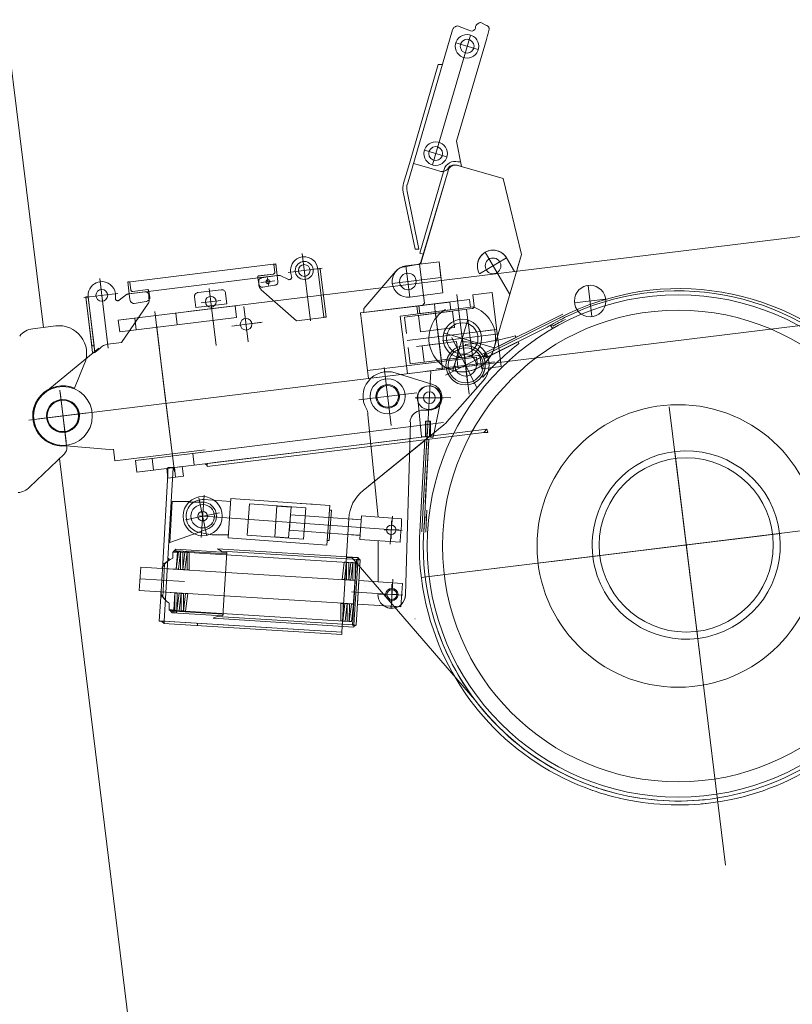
# Model space of a CAD drawing. Extents: x 34350 to 201729, y 12094 to 164960.
# Tile 44 of 70: x 137339 to 139309, y 29121 to 31630. Entities that reach past the tile are written whole.
import ezdxf

# ---------------------------------------------------------------- set-up
doc = ezdxf.new("R2010")
doc.units = 0
doc.header["$LTSCALE"] = 150
doc.header["$MEASUREMENT"] = 0
doc.linetypes.add('CENTER', pattern=[50.5, 30, -9, 2.5, -9])
doc.layers.add('1', color=7, linetype='Continuous')
doc.layers.add('11', color=251, linetype='Continuous')

# ---------------------------------------------------------------- blocks, each defined once
blk = doc.blocks.new('*G56')
at = {"layer": '11', "color": 251, "linetype": 'Continuous', "lineweight": 9}
for p, q in [((137147.3, 32895.4), (137399, 30845.7)), ((137371.9, 30842.4), (137430.7, 30849.6)), ((137503.9, 30753.4), (137478.2, 30691.3)), ((137458.2, 30543.7), (137458.6, 30540.7)), ((137452.6, 30523.9), (137363.7, 30438.4)), ((137440, 30511.7), (138664.3, 20540.3))]:
    blk.add_line(p, q, dxfattribs=at)
at = {"layer": '11', "color": 251, "linetype": 'CENTER', "lineweight": 9}
for p, q in [((137440.7, 30686.2), (137456.9, 30554.6)), ((137511.7, 30627.8), (137386.2, 30612.4))]:
    blk.add_line(p, q, dxfattribs=at)
at = {"layer": '11', "color": 251, "linetype": 'Continuous', "lineweight": 9}
for radius in [75, 40]:
    blk.add_circle((137448.8, 30620.1), radius, dxfattribs=at)
for centre, radius, start, end in [((137378, 30792.8), 50, 97, 142.0087), ((137439.2, 30780.1), 70, -22.4659, 97.0015), ((137448.8, 30620.1), 77, 67.5318, -83.0007), ((137438.7, 30538.3), 20, -46.1182, 7.0009), ((137329, 30474.4), 50, -83, -46.1332)]:
    blk.add_arc(centre, radius, start, end, dxfattribs=at)
blk = doc.blocks.new('*G103')
at = {"layer": '1', "color": 7, "linetype": 'Continuous', "lineweight": 9}
blk.add_line((138499.2, 29896.8), (138185.2, 30259.8), dxfattribs=at)
blk = doc.blocks.new('*G102')
at = {"layer": '1', "color": 7, "linetype": 'Continuous', "lineweight": 9}
for p, q in [((137361.8, 30609.4), (145613.4, 31622.6)), ((138514.6, 31622.5), (138528.9, 31615.5)), ((138327.1, 31210.7), (138442.3, 31604.3)), ((138487.7, 31590.8), (138390.8, 31259.9)), ((138454.8, 31613.9), (138488.3, 31601.3)), ((138500.7, 31608.1), (138500.7, 31612.9)), ((138500.7, 31608.1), (138500.7, 31612.9)), ((138450.6, 31570.7), (138507.4, 31554)), ((138528.7, 31579.1), (138452.8, 31320)), ((138332.9, 31263.6), (138406, 31516)), ((138406, 31516), (138415.7, 31516)), ((138452.8, 31320), (138465.5, 31255.8)), ((138370.7, 31297.1), (138427.9, 31280.3)), ((138332.9, 31263.6), (138317.5, 31213.5)), ((138388, 31250.3), (138342.6, 31263.6)), ((138456.2, 31267.5), (138463.8, 31267.5)), ((138358.5, 31035), (138421, 31248.3)), ((138361.2, 31012.2), (138430.8, 31245.1)), ((138430.8, 31245.1), (138362.7, 31012.2)), ((138409.8, 31243.9), (138388, 31250.3)), ((138465.5, 31255.8), (138453.8, 31259.2)), ((138571.5, 31224.8), (138455.7, 31258.7)), ((138618.4, 31031.9), (138571.5, 31224.8)), ((138316.5, 31190.3), (138346.8, 31045.4)), ((138356.5, 31045.4), (138326.3, 31192.3)), ((140174.6, 31181.6), (137768.3, 30886)), ((138346.8, 31045.4), (138356.5, 31045.4)), ((138058.8, 31033.7), (138079.8, 30862.9)), ((138407.9, 31012.9), (138323.5, 31002.5)), ((138407.9, 31012.9), (138323.5, 31002.5)), ((138367.2, 31032.4), (138358.5, 31035)), ((138417.6, 30933.5), (138407.9, 31012.9)), ((138412.7, 30973.2), (138407.9, 31012.9)), ((138580.1, 31022.7), (138511, 30982.4)), ((138588.5, 30929.2), (138525.4, 31037.1)), ((138618.4, 31031.9), (138548.7, 30793.8)), ((138600.2, 30988.4), (138580.1, 31022.8)), ((138608.3, 30997.2), (138618.4, 31031.9)), ((137991.5, 31007.6), (137614.3, 30961.3)), ((137989, 30986.1), (137986.5, 31007)), ((137989.6, 30986.6), (137986.8, 31005)), ((137988.5, 31007), (137991.5, 31007)), ((137995.1, 30977.8), (137991.5, 31007.6)), ((137991.5, 31007), (137995.1, 30977.8)), ((138022.8, 30985.8), (138109.7, 30996.4)), ((138114.1, 30871.8), (138098.8, 30995.1)), ((138098.8, 30995.1), (138104.7, 30995.1)), ((138098.8, 30995.1), (138104.7, 30995.1)), ((138098.8, 30995.1), (138104.7, 30995.1)), ((138104.7, 30995.1), (138120, 30871.8)), ((138298.1, 30989), (138216, 30893.6)), ((138323.5, 31000.6), (138358.2, 31006.8)), ((138323.5, 31002.5), (138333.2, 30923.1)), ((138358.2, 31006.8), (138323.6, 31002.5)), ((138356, 31007.1), (138355.3, 31007.1)), ((138355.3, 31006.4), (138356, 31006.4)), ((138368, 30927.4), (138358.2, 31007.1)), ((138370.4, 30907.5), (138358.2, 31006.8)), ((138358.2, 31006.8), (138363.1, 30967.1)), ((137542.7, 30970.4), (137563.7, 30799.5)), ((137542.8, 30969.6), (137564.5, 30792.5)), ((137618, 30931.5), (137995.1, 30977.8)), ((137945.5, 30971.7), (137995.1, 30977.8)), ((137995.1, 30977.8), (137945.5, 30971.7)), ((137948.6, 30956.8), (137945.5, 30971.7)), ((137946.9, 30976.7), (137985.1, 30981.6)), ((137985.1, 30981.6), (137946.9, 30976.9)), ((137953.6, 30960.1), (137988.9, 30964.5)), ((137955.4, 30971.7), (137995.1, 30977.8)), ((137970.6, 30972.3), (137973.1, 30952.4)), ((137995.1, 30977.8), (137997, 30962.9)), ((137995.1, 30977.8), (137997.3, 30977.8)), ((138002.7, 30978.4), (138024, 30967.8)), ((138032.1, 30973), (138029.3, 30986.6)), ((138412.7, 30973.2), (138288.7, 30958)), ((137617.3, 30961.9), (137614.4, 30961.9)), ((137614.4, 30961.9), (137618, 30931.5)), ((137622.4, 30941.5), (137619.5, 30959.9)), ((137665, 30942.6), (137626.8, 30937.6)), ((137670.7, 30922.7), (137667.6, 30937.6)), ((137794.1, 30934.4), (137852.4, 30941.8)), ((137821.8, 30944.8), (137839.6, 30799.5)), ((137948.6, 30954.5), (137948.6, 30961.8)), ((138044.5, 30862.5), (137954.3, 30941.9)), ((137988.3, 30953), (137958.5, 30948.1)), ((138788.1, 30952.8), (138797.9, 30873.4)), ((137589.2, 30932.5), (137502.3, 30921.9)), ((137513.1, 30923.7), (137507.2, 30923.7)), ((137507.2, 30923.7), (137524.6, 30781.4)), ((137513.2, 30923.2), (137507.3, 30923.2)), ((137507.3, 30923.2), (137522.5, 30798.4)), ((137513.2, 30923.2), (137507.3, 30923.2)), ((137507.3, 30923.2), (137522.5, 30798.4)), ((137513.2, 30923.2), (137507.3, 30923.2)), ((137507.3, 30923.2), (137522.5, 30798.4)), ((137530.5, 30781.4), (137513.1, 30923.7)), ((137528.4, 30798.4), (137513.2, 30923.2)), ((137528.4, 30798.4), (137513.2, 30923.2)), ((137528.4, 30798.4), (137513.2, 30923.2)), ((137528.4, 30799.1), (137513.3, 30922.6)), ((137582.7, 30931.7), (137582.7, 30918.1)), ((137592.4, 30914.8), (137610.8, 30929.2)), ((137615.8, 30930.9), (137657.7, 30936.4)), ((137618, 30931.5), (137619.8, 30916.6)), ((137667.6, 30927.7), (137667.6, 30920.4)), ((137787.4, 30896.4), (137784.1, 30923.3)), ((137801.6, 30908.3), (137851.7, 30914.5)), ((137863.5, 30931.8), (137866.8, 30906.2)), ((138207.3, 30882.5), (138485.3, 30916.6)), ((138333.2, 30923.1), (138417.6, 30933.5)), ((138453.5, 30929.3), (138480.8, 30706.5)), ((138485.3, 30916.6), (138487.7, 30896.8)), ((138543.5, 30934.8), (138493.8, 30928.7)), ((138493.8, 30928.7), (138497.4, 30900)), ((138543.5, 30934.8), (138566.6, 30746.3)), ((138566.6, 30746.3), (138543.5, 30934.8)), ((138753.3, 30908.2), (138832.7, 30917.9)), ((137887.7, 30900.7), (137590, 30864.1)), ((137666.3, 30906.5), (137597.9, 30807.7)), ((137630.9, 30906.7), (137660.7, 30911.6)), ((137866.8, 30906.2), (137787.4, 30896.4)), ((137891.4, 30870.9), (137887.7, 30900.7)), ((137891.4, 30870.9), (137887.7, 30900.7)), ((137888.5, 30900.8), (137887.8, 30900.8)), ((137889.1, 30900.8), (137887.9, 30900.9)), ((137888.8, 30900.8), (137887.9, 30900.8)), ((137889.6, 30900.9), (137888, 30900.9)), ((137889.3, 30900.9), (137888, 30900.9)), ((137890.2, 30901), (137888.1, 30901)), ((137889.9, 30900.9), (137888.1, 30900.9)), ((137921.2, 30808.6), (137910.1, 30898.9)), ((138216, 30883.7), (138366, 30902)), ((138216, 30893.6), (138216, 30883.7)), ((138309, 30874.8), (138495.7, 30897.8)), ((138492.2, 30894), (138319.4, 30872.1)), ((138351.3, 30900.2), (138353.7, 30880.3)), ((138355.2, 30876.5), (138442.5, 30887.2)), ((138435.6, 30910.5), (138356.2, 30900.8)), ((138356.2, 30900.8), (138358.7, 30880.9)), ((138358.7, 30880.9), (138438.1, 30890.7)), ((138366, 30902), (138370.4, 30907.5)), ((138395.9, 30905.6), (138398.4, 30885.8)), ((138438.1, 30890.7), (138435.6, 30910.5)), ((138447.6, 30845.5), (138442.5, 30887.2)), ((138442.5, 30887.2), (138447.6, 30845.5)), ((138492.9, 30773.1), (138478.2, 30891.6)), ((137590, 30864.1), (137632.2, 30869.3)), ((137590, 30864.1), (137593.6, 30834.4)), ((137593.6, 30834.4), (137590, 30864.1)), ((137593.6, 30834.4), (137891.4, 30870.9)), ((137632.2, 30869.3), (137635.8, 30839.5)), ((137682.9, 30886.6), (137708, 30682.2)), ((137736.4, 30882.1), (137740, 30852.3)), ((138114, 30871), (138044.5, 30862.5)), ((138120, 30871.8), (138114.1, 30871.8)), ((138120, 30871.8), (138114.1, 30871.8)), ((138120, 30871.8), (138114.1, 30871.8)), ((138209.8, 30862.6), (138207.3, 30882.5)), ((138207.3, 30881.4), (138208.3, 30874.6)), ((138225.4, 30735.6), (138209.8, 30862.6)), ((138324.6, 30747.8), (138309, 30874.8)), ((138319.4, 30872.1), (138324.6, 30830.4)), ((138355.2, 30876.5), (138360.3, 30834.8)), ((138360.3, 30834.8), (138355.2, 30876.5)), ((138398.4, 30885.8), (138406.2, 30822.3)), ((138398.8, 30881.8), (138413.5, 30762.7)), ((138481.2, 30865.7), (138443.3, 30736.1)), ((138725.8, 30875.2), (138497.5, 30761.5)), ((138525.8, 30781.2), (138723.6, 30879.7)), ((137635.8, 30839.5), (137593.6, 30834.4)), ((137687.1, 30852.9), (137694.7, 30790.4)), ((137879.3, 30849.3), (137956.8, 30858.8)), ((137891.2, 30853.9), (137891.1, 30853.9)), ((137926.4, 30855.1), (137953.5, 30858.4)), ((138555, 30840.5), (138326.8, 30812.5)), ((138447.6, 30845.5), (138360.3, 30834.8)), ((138544.5, 30839.2), (138513.2, 30835.4)), ((138683.4, 30846.2), (138531.1, 30770.4)), ((138696.6, 30844.9), (138691.5, 30851.1)), ((138691.5, 30851.1), (138696, 30851)), ((138700.9, 30844.9), (138696.6, 30844.9)), ((137691.6, 30815.8), (137724.7, 30546.1)), ((138416.4, 30738.9), (138406.2, 30822.3)), ((138553.6, 30828.3), (138416.5, 30811.5)), ((138419.2, 30831.7), (138548.7, 30793.8)), ((138504.1, 30692), (138440.5, 30819.7)), ((138466.5, 30823.2), (138484.6, 30675.4)), ((138604.3, 30819.9), (138517.4, 30776.8)), ((138602, 30824.4), (138604.3, 30819.9)), ((137401, 30678), (137540.3, 30792.6)), ((137522.5, 30798.4), (137528.4, 30798.4)), ((137522.5, 30798.4), (137528.4, 30798.4)), ((137522.5, 30798.4), (137528.4, 30798.4)), ((137530.5, 30782.2), (137528.4, 30799.1)), ((137542.6, 30792.1), (137530.5, 30782.2)), ((137597.9, 30807.7), (137563.2, 30803.4)), ((138328.9, 30794.7), (138334.1, 30753)), ((138403.9, 30803.8), (138350.8, 30797.4)), ((138452, 30809.8), (138364.7, 30799)), ((138369.8, 30757.4), (138364.7, 30799)), ((138364.7, 30799), (138369.8, 30757.4)), ((138452, 30809.8), (138457.1, 30768.1)), ((138457.1, 30768.1), (138452, 30809.8)), ((138475.7, 30799.4), (138475.7, 30802.6)), ((138609.5, 30809.3), (138522.7, 30766)), ((138611.7, 30804.8), (138609.5, 30809.3)), ((137524.6, 30781.4), (137530.5, 30781.4)), ((138324.6, 30747.8), (138503.3, 30769.7)), ((138334.1, 30753), (138506.8, 30774.2)), ((138369.8, 30757.4), (138457.1, 30768.1)), ((138453.7, 30763.6), (138374.3, 30753.9)), ((138424.1, 30723.7), (138529.8, 30776.3)), ((138456.1, 30743.8), (138453.7, 30763.6)), ((138503.3, 30769.7), (138505.7, 30749.9)), ((138512.7, 30769), (138517, 30740.2)), ((138525.8, 30781.2), (138522, 30772.6)), ((138522, 30770.5), (138525.8, 30781.2)), ((138522, 30772.6), (138531.2, 30772.6)), ((138531.1, 30770.4), (138522, 30770.5)), ((138525.3, 30781), (138525.8, 30781.2)), ((138531.2, 30772.6), (138525.3, 30781)), ((138225.4, 30735.6), (138324.6, 30747.8)), ((138505.7, 30749.9), (138227.8, 30715.7)), ((138268, 30743.8), (138286.1, 30596.1)), ((138324.6, 30747.8), (138327.1, 30727.9)), ((138376.7, 30734), (138456.1, 30743.8)), ((138401.7, 30740.2), (138549.5, 30758.3)), ((138517, 30740.2), (138566.6, 30746.3)), ((138227.8, 30715.7), (138225.4, 30735.6)), ((138227.8, 30714.7), (138226.8, 30723.7)), ((138259.4, 30730.7), (138260.2, 30730.7)), ((138268.4, 30732.5), (138269.2, 30732.5)), ((138389.9, 30700.8), (138295.8, 30730.1)), ((138387, 30734.6), (138376.1, 30535.5)), ((138516.1, 30720), (138518.6, 30720)), ((138428.1, 30604.8), (138520.5, 30709.5)), ((137457.9, 30544.2), (137441.5, 30681.4)), ((137733.1, 30477.7), (137708, 30682.2)), ((138203.1, 30660.9), (138350.9, 30679)), ((138419.6, 30666.6), (138346.9, 30666.7)), ((138353.3, 30666.8), (138437.6, 30666.6)), ((138362.9, 30567.1), (138353.4, 30663.7)), ((138392.8, 30566.4), (138412.6, 30660.5)), ((139072.7, 30010.4), (138994.9, 30643.7)), ((138226.6, 30623), (138252.4, 30362.3)), ((138365.9, 30634.8), (138380.3, 30634.7)), ((137780.2, 30524.8), (138419.4, 30603.3)), ((137816.8, 30498.9), (138529.5, 30586.5)), ((138214.4, 30430.3), (138420.1, 30597.2)), ((138334.8, 30604.9), (138322.6, 30164)), ((138373.5, 30606.8), (138373.4, 30567.1)), ((138380, 30606.7), (138373.5, 30606.8)), ((138374, 30606.5), (138373.9, 30567.1)), ((138384, 30606.5), (138374, 30606.5)), ((138380, 30606.7), (138386.5, 30606.7)), ((138383.9, 30568.7), (138384, 30606.5)), ((138386.5, 30606.7), (138386.4, 30566.4)), ((138529.5, 30586.5), (138522.5, 30577.6)), ((138529.5, 30586.5), (138522.5, 30577.6)), ((138532.4, 30577.6), (138529.5, 30586.5)), ((137729, 30511.5), (137721.3, 30573.9)), ((138522.5, 30577.6), (137816.8, 30491)), ((138337.2, 30563), (138247.9, 30552)), ((138373.4, 30567.1), (138362.9, 30567.1)), ((138363.7, 30324.5), (138377.5, 30577.3)), ((138386.4, 30566.4), (138392.8, 30566.4)), ((138522.5, 30577.6), (138532.4, 30577.6)), ((138529.4, 30585.7), (138532.6, 30579.2)), ((137578.1, 30534), (137446.9, 30545.1)), ((137633.8, 30506.8), (137931.6, 30543.4)), ((138214.4, 30430.3), (138370.4, 30556.9)), ((138371.5, 30560.3), (138358.7, 30324.7)), ((138368.7, 30324.2), (138381.5, 30560.3)), ((138381.5, 30560.3), (138372.8, 30399.8)), ((137581.6, 30505.4), (137578, 30535.2)), ((137811.8, 30533.7), (137581.6, 30505.4)), ((137676, 30512), (137633.8, 30506.8)), ((137935.3, 30513.6), (137637.5, 30477)), ((137679.7, 30482.2), (137676, 30512)), ((137783.9, 30495), (137780.2, 30524.8)), ((137935.3, 30513.6), (137783.9, 30495)), ((137835.3, 30501.3), (138044.8, 30527)), ((138011.2, 30522.9), (138050.9, 30527.8)), ((139066.6, 30060.1), (139008.9, 30529.7)), ((137637.5, 30477), (137633.8, 30506.8)), ((137633.8, 30506.8), (137637.5, 30477)), ((137729.7, 30488.3), (137706.6, 30097.1)), ((137729.7, 30488.3), (137706.6, 30097.1)), ((137713.4, 30486.4), (137753.1, 30491.2)), ((137716.5, 30461.5), (137713.4, 30486.4)), ((137716.6, 30471.5), (137716.7, 30488.7)), ((137716.7, 30488.7), (137732.4, 30488.7)), ((137736.3, 30464), (137733.3, 30488.8)), ((137753.1, 30491.2), (137756.2, 30466.4)), ((137815.8, 30494.7), (137811.6, 30498.4)), ((137811.6, 30498.4), (137815.8, 30498.4)), ((137815.8, 30498.4), (137815.8, 30494.7)), ((137816.8, 30491), (137816.8, 30498.9)), ((137637.5, 30477), (137679.7, 30482.2)), ((137703.2, 30243.9), (137716.6, 30471.5)), ((137756.2, 30466.4), (137716.5, 30461.5)), ((137795.7, 30411.5), (137814.8, 30317.4)), ((137809, 30418.1), (137801.2, 30310.1)), ((137869.9, 30309.3), (137877.2, 30410.1)), ((138129, 30391.9), (137877.2, 30410.1)), ((137721.4, 30297.7), (137727.6, 30402.1)), ((137727.6, 30402.1), (137770.5, 30402)), ((137770.5, 30400.7), (137806.3, 30400.7)), ((137876.6, 30402.1), (137808.3, 30407)), ((137924.3, 30396.1), (137918.5, 30316.3)), ((138068.4, 30385.7), (137924.3, 30396.1)), ((137994.7, 30391), (137988.9, 30312.3)), ((138030.9, 30387.5), (137994.7, 30390.1)), ((138024.3, 30309.8), (138030.9, 30387.5)), ((138084.8, 30395.2), (138054.2, 30397.3)), ((138062.6, 30305.9), (138068.4, 30385.7)), ((138129, 30391.9), (138121.7, 30291.1)), ((137848.5, 30373.4), (137761.8, 30355.8)), ((138314.1, 30327.8), (137795.9, 30365.3)), ((138029, 30368.5), (138026.2, 30328.7)), ((138209.9, 30355.4), (138029, 30368.5)), ((138128.2, 30380), (138122.5, 30302.6)), ((138127.5, 30302.6), (138133.7, 30380)), ((138133.7, 30380), (138128.2, 30380)), ((138210.4, 30365.5), (138205.6, 30305.7)), ((138312, 30358), (138210.4, 30365.5)), ((138283.3, 30293.3), (138289, 30364.7)), ((139672.8, 30369.2), (138362.6, 30208.4)), ((138376.7, 30379.9), (138374.2, 30323.9)), ((139652.9, 30366.8), (138382.5, 30210.8)), ((138159.8, 30069.2), (138177.6, 30358.8)), ((138159.8, 30069.2), (138177.6, 30358.8)), ((138209.9, 30355.4), (138177.5, 30357.8)), ((138286.3, 30352.8), (138286.2, 30306.6)), ((138310, 30315.1), (138312, 30341)), ((138312, 30341), (138312, 30358)), ((137781.5, 30319.2), (137721.4, 30297.7)), ((137820.5, 30333.2), (137781.5, 30319.2)), ((137828.3, 30317.4), (137802.1, 30322.2)), ((137870.5, 30317.3), (137828.3, 30317.4)), ((137918.5, 30316.3), (138062.6, 30305.9)), ((137988.9, 30312.3), (138024.3, 30309.8)), ((138026.2, 30328.7), (138206.7, 30315.6)), ((138175.1, 30317.9), (138206.4, 30316)), ((138267.7, 30330.2), (138306.3, 30330.1)), ((138308.7, 30298.2), (138310, 30315.1)), ((138696.1, 30249.3), (139380.3, 30333.3)), ((138804.3, 30262.6), (139231.1, 30315)), ((139278.6, 30320.8), (138804.6, 30262.6)), ((139194.6, 30310.5), (139149.2, 30305)), ((139200.6, 30311.3), (139162, 30306.5)), ((138121.7, 30291.1), (137869.9, 30309.3)), ((138122.5, 30302.6), (138127.5, 30302.6)), ((138205.6, 30305.7), (138308.7, 30298.2)), ((138252.6, 30197.3), (138252.8, 30302.3)), ((139038.2, 30291.3), (138674.2, 30246.6)), ((137740.7, 30273.3), (137728.7, 30273.3)), ((137728.7, 30273.3), (137728.7, 30257.7)), ((137729.7, 30274), (137737.1, 30280.5)), ((137737.1, 30273.5), (137729.7, 30273.5)), ((137736.9, 30276.5), (137736.8, 30276.5)), ((137736.8, 30276.5), (137740.7, 30273.5)), ((137737.1, 30280.5), (137736.9, 30276.5)), ((137866.6, 30272.4), (137737.1, 30280.5)), ((137737.1, 30280.5), (137737.1, 30273.5)), ((137738, 30229.5), (137743.2, 30274.1)), ((137738, 30229.3), (137740.7, 30273.3)), ((137741.8, 30276.3), (137866.6, 30268.4)), ((137743.2, 30274.1), (137749, 30274.1)), ((137743.4, 30274.1), (138188.4, 30246)), ((137749, 30274.1), (137743.7, 30229.5)), ((137749, 30273.4), (137748.7, 30229.2)), ((137754.5, 30273.4), (137749, 30273.4)), ((137754.4, 30229.2), (137754.5, 30273.4)), ((137754.4, 30228.5), (137759.6, 30273.1)), ((137759.6, 30273.1), (137765.4, 30273.1)), ((137765.4, 30273.1), (137760.1, 30228.5)), ((137765.3, 30272.4), (137765.4, 30228.2)), ((137771.1, 30272.4), (137765.3, 30272.4)), ((137771.1, 30228.2), (137771.1, 30272.4)), ((137843.2, 30281.8), (137852.8, 30275.6)), ((138201.1, 30259.4), (137843.2, 30281.8)), ((137852.8, 30275.6), (138201.1, 30253.9)), ((137861.9, 30191.8), (137866.9, 30272.4)), ((137866.6, 30268.4), (137866.6, 30272.4)), ((138201.5, 30259.5), (138171.5, 30259.6)), ((138800, 30262.1), (138674.2, 30246.6)), ((137647.1, 30235.1), (137643.4, 30175.2)), ((138193.5, 30200.9), (137647.1, 30235.1)), ((137703.2, 30243.9), (137698.2, 30159)), ((137702.2, 30234.6), (137702.2, 30231.6)), ((137703.2, 30243.9), (137708.1, 30243.9)), ((137708.1, 30243.6), (137703.3, 30158.6)), ((137708.1, 30243.6), (137703.3, 30158.7)), ((137708.1, 30243.9), (137718.8, 30253)), ((137718.8, 30253), (137718.8, 30257.8)), ((138161.1, 30203.2), (138166.3, 30247.8)), ((138166.3, 30247.8), (138172.1, 30247.8)), ((138172.1, 30247.8), (138166.8, 30203.1)), ((138172.1, 30247), (138171.8, 30202.8)), ((138177.6, 30247), (138172.1, 30247)), ((138177.5, 30202.8), (138177.6, 30247)), ((138177.5, 30202.1), (138182.7, 30246.7)), ((138182.7, 30246.7), (138188.4, 30246.7)), ((138188.4, 30246.7), (138183.2, 30202.1)), ((138187.6, 30087.3), (138197.2, 30254.1)), ((138188.4, 30246), (138188.2, 30201.8)), ((138193.9, 30246), (138188.4, 30246)), ((138190.7, 30087.7), (138201.5, 30259.5)), ((138193.9, 30201.8), (138193.9, 30246)), ((138207.1, 30253.5), (138196.8, 30087.3)), ((138197.2, 30254.1), (138207.1, 30254.1)), ((138201.1, 30253.9), (138201.1, 30259.4)), ((138201.1, 30253.6), (138201.4, 30258.6)), ((138201.1, 30253.6), (138201.4, 30258.5)), ((138205.8, 30253.6), (138201.1, 30253.6)), ((138205.8, 30253.6), (138201.1, 30253.6)), ((138201.4, 30258.6), (138205.8, 30253.6)), ((138201.4, 30258.5), (138205.8, 30253.6)), ((137702.2, 30231.6), (137738, 30229.3)), ((137743.7, 30229.5), (137738, 30229.5)), ((137748.7, 30229.2), (137754.4, 30229.2)), ((137760.1, 30228.5), (137754.4, 30228.5)), ((137765.4, 30228.2), (137771.1, 30228.2)), ((137759.2, 30198), (137645, 30205.1)), ((137856.8, 30110.7), (137861.9, 30191.8)), ((138166.8, 30203.1), (138161.1, 30203.2)), ((138171.8, 30202.8), (138177.5, 30202.8)), ((138183.2, 30202.1), (138177.5, 30202.1)), ((138188.2, 30201.8), (138193.9, 30201.8)), ((138190.1, 30146.1), (138193.5, 30196)), ((138190.4, 30146.1), (138193.5, 30196)), ((138193.5, 30196), (138193.5, 30200.9)), ((138199.9, 30140.5), (138203.6, 30200.4)), ((138200, 30143.4), (138203.4, 30197.9)), ((138314.4, 30193.5), (138203.6, 30200.4)), ((138203.6, 30200.4), (138301.9, 30194.2)), ((138221, 30184.7), (138220.9, 30184.7)), ((138289.9, 30203.9), (138285.4, 30130.2)), ((138287.2, 30144.4), (138287.3, 30191.4)), ((138310.7, 30133.6), (138314.4, 30193.5)), ((137643.4, 30175.2), (138190.1, 30141.1)), ((137698.1, 30171.7), (137734.3, 30169.5)), ((137698.1, 30168.7), (137698.1, 30171.7)), ((137734.3, 30169.5), (137731.5, 30125.6)), ((137734.2, 30168.7), (137734.1, 30124.4)), ((137739.9, 30168.6), (137734.2, 30168.7)), ((137739.6, 30124.4), (137739.9, 30168.6)), ((137739.6, 30123.7), (137744.9, 30168.3)), ((137744.9, 30168.3), (137750.6, 30168.3)), ((137750.6, 30168.3), (137745.4, 30123.7)), ((137750.6, 30167.6), (137750.5, 30123.4)), ((137756.3, 30167.6), (137750.6, 30167.6)), ((137756, 30123.4), (137756.3, 30167.6)), ((137756, 30122.7), (137761.6, 30167.3)), ((137761.6, 30167.3), (137767.3, 30167.3)), ((137767.3, 30167.3), (137761.8, 30122.7)), ((138315.7, 30163.3), (138185, 30171.5)), ((138253.2, 30165.6), (138301.8, 30165.5)), ((137694.6, 30096.9), (137698.2, 30159)), ((137698.2, 30159), (137703.2, 30159)), ((137703.2, 30159), (137712.6, 30148.1)), ((137719.5, 30125.6), (137719.6, 30142.7)), ((138157.3, 30142.3), (138157.2, 30098.1)), ((138163, 30142.3), (138157.3, 30142.3)), ((138162.7, 30098.1), (138163, 30142.3)), ((138162.7, 30097.3), (138168, 30142)), ((138168, 30142), (138173.7, 30142)), ((138173.7, 30142), (138168.5, 30097.3)), ((138173.7, 30141.3), (138173.6, 30097.1)), ((138179.4, 30141.2), (138173.7, 30141.3)), ((138179.1, 30097), (138179.4, 30141.2)), ((138179.1, 30096.3), (138184.4, 30140.9)), ((138184.4, 30140.9), (138190.1, 30140.9)), ((138190.1, 30140.9), (138184.9, 30096.3)), ((138190.1, 30141.1), (138190.1, 30146.1)), ((138298.2, 30134.3), (138199.9, 30140.5)), ((138200.1, 30140.5), (138310.7, 30133.6)), ((137731.5, 30125.6), (137719.5, 30125.6)), ((137720.5, 30126.2), (137727.1, 30118.8)), ((137727.1, 30125.8), (137720.5, 30125.8)), ((137727.1, 30118.8), (137727.1, 30125.8)), ((137727.1, 30118.8), (137727.3, 30122.8)), ((137857, 30110.8), (137727.1, 30118.8)), ((137727.3, 30122.8), (137731.4, 30122.8)), ((137731.4, 30122.8), (137731.4, 30118.6)), ((137731.4, 30118.6), (137738.5, 30118.6)), ((137732.2, 30122.6), (137857.1, 30114.7)), ((138179.1, 30096.7), (137732.3, 30124.5)), ((137734.1, 30124.4), (137739.6, 30124.4)), ((137738.5, 30118.6), (137738.5, 30122.1)), ((137745.4, 30123.7), (137739.6, 30123.7)), ((137750.5, 30123.4), (137756, 30123.4)), ((137761.8, 30122.7), (137756, 30122.7)), ((137832.1, 30104.4), (137842.4, 30109.4)), ((137842.4, 30109.4), (138190.8, 30087.6)), ((137857.1, 30114.7), (137857, 30110.8)), ((137709.6, 30096.9), (137694.6, 30096.9)), ((137700.4, 30097.5), (137706.6, 30097.1)), ((137706.6, 30091), (137700.4, 30097.5)), ((137706.3, 30097.1), (138159.8, 30069.2)), ((137706.3, 30091), (137706.3, 30097.1)), ((138159.8, 30063.3), (137706.3, 30091)), ((137706.6, 30097.1), (137706.6, 30091)), ((137706.6, 30097.1), (138159.8, 30069.2)), ((137706.6, 30097.1), (138159.8, 30069.2)), ((137716.5, 30091.9), (137716.5, 30091.9)), ((137792.4, 30085.7), (137792.4, 30091.8)), ((138190.8, 30082.1), (137832.1, 30104.4)), ((138157.2, 30098.1), (138162.7, 30098.1)), ((138168.5, 30097.3), (138162.7, 30097.3)), ((138173.6, 30097.1), (138179.1, 30097)), ((138184.9, 30096.3), (138179.1, 30096.3)), ((138196.8, 30087.3), (138187.6, 30087.3)), ((138190.8, 30087.6), (138190.8, 30082.1)), ((138195.4, 30087.4), (138190.8, 30087.4)), ((138190.8, 30083.2), (138195.4, 30087.4)), ((138347.2, 30102.8), (138346.2, 30102.8)), ((137837.6, 30074.9), (137837.6, 30074.9)), ((138159.8, 30069.2), (138159.8, 30063.3)), ((138360.8, 30057.8), (138359.8, 30057.8)), ((139069.3, 30037.7), (139138.3, 29475.6))]:
    blk.add_line(p, q, dxfattribs=at)
for points in [[(138500.7, 31612.9), (138501.4, 31614.3), (138502.4, 31615.7), (138503.6, 31617.1), (138505, 31618.5), (138506.5, 31619.7), (138508.2, 31620.7), (138509.9, 31621.5), (138511.6, 31622.1), (138513.2, 31622.4), (138514.6, 31622.5)], [(138500.7, 31612.9), (138501.4, 31614.3), (138502.4, 31615.7), (138503.6, 31617.1), (138505, 31618.5), (138506.5, 31619.7), (138508.2, 31620.7), (138509.9, 31621.5), (138511.6, 31622.1), (138513.2, 31622.4), (138514.6, 31622.5)], [(138528.9, 31615.5), (138530.1, 31615), (138531.3, 31614.4), (138532.3, 31613.6), (138533.2, 31612.7), (138534, 31611.8), (138534.7, 31610.7), (138535.2, 31609.5), (138535.5, 31608.3), (138535.8, 31607.1), (138535.8, 31605.9)], [(138442.3, 31604.3), (138442.8, 31605.7), (138443.6, 31607.1), (138444.6, 31608.6), (138445.8, 31609.9), (138447.1, 31611.1), (138448.7, 31612.1), (138450.2, 31612.9), (138451.8, 31613.5), (138453.4, 31613.8), (138454.8, 31613.9)], [(138442.3, 31604.3), (138442.8, 31605.7), (138443.6, 31607.1), (138444.6, 31608.6), (138445.8, 31609.9), (138447.1, 31611.1), (138448.7, 31612.1), (138450.2, 31612.9), (138451.8, 31613.5), (138453.4, 31613.8), (138454.8, 31613.9)], [(138535.8, 31605.9), (138534.9, 31602.5), (138534, 31599), (138533.2, 31595.7), (138532.3, 31592.4), (138531.5, 31589.3), (138530.8, 31586.6), (138530.1, 31584.1), (138529.5, 31582), (138529.1, 31580.3), (138528.7, 31579.1)], [(138434.5, 31257.5), (138433.5, 31254.8), (138432.1, 31252.1), (138430.1, 31249.6), (138427.8, 31247.4), (138425, 31245.6), (138422, 31244.3), (138418.9, 31243.4), (138415.7, 31243.1), (138412.7, 31243.3), (138409.8, 31243.9)], [(138029.3, 30986.9), (138029.1, 30992.1), (138029.8, 30997.4), (138031.3, 31002.9), (138033.7, 31008.1), (138037, 31012.9), (138041, 31017.1), (138045.6, 31020.6), (138050.6, 31023.1), (138055.7, 31024.8), (138060.7, 31025.7)], [(137986.8, 31005), (137986.8, 31005.3), (137986.8, 31005.6), (137986.9, 31005.9), (137987, 31006.1), (137987.2, 31006.4), (137987.4, 31006.6), (137987.6, 31006.8), (137987.9, 31006.9), (137988.2, 31007), (137988.5, 31007)], [(138298.1, 30989), (138300.1, 30991.1), (138302.3, 30993), (138304.6, 30994.8), (138307, 30996.3), (138309.6, 30997.6), (138312.3, 30998.7), (138315, 30999.6), (138317.8, 31000.2), (138320.7, 31000.5), (138323.5, 31000.6)], [(138356, 31006.4), (138356.8, 31006.6), (138357.7, 31006.8), (138358.4, 31007.2), (138359.2, 31007.7), (138359.8, 31008.3), (138360.3, 31009), (138360.7, 31009.7), (138361, 31010.5), (138361.1, 31011.3), (138361.2, 31012.2)], [(138362.7, 31012.2), (138362.4, 31011.4), (138362, 31010.5), (138361.5, 31009.8), (138360.9, 31009.1), (138360.2, 31008.5), (138359.4, 31008), (138358.6, 31007.6), (138357.7, 31007.4), (138356.9, 31007.2), (138356, 31007.1)], [(137513.2, 30922.9), (137513, 30928.1), (137513.5, 30933.4), (137514.9, 30938.9), (137517.3, 30944.2), (137520.5, 30949.1), (137524.4, 30953.3), (137529, 30956.9), (137533.9, 30959.5), (137539, 30961.3), (137544, 30962.2)], [(137945.5, 30971.7), (137945.5, 30972.4), (137945.4, 30973.2), (137945.5, 30973.9), (137945.5, 30974.6), (137945.7, 30975.2), (137945.8, 30975.8), (137946.1, 30976.2), (137946.3, 30976.5), (137946.6, 30976.6), (137946.9, 30976.7)], [(137948.6, 30961.8), (137948.2, 30963.2), (137948.1, 30964.7), (137948.2, 30966.2), (137948.6, 30967.6), (137949.3, 30968.8), (137950.2, 30969.9), (137951.4, 30970.7), (137952.6, 30971.3), (137954, 30971.6), (137955.4, 30971.7)], [(137985.1, 30981.6), (137985.8, 30981.7), (137986.4, 30982), (137987.1, 30982.3), (137987.7, 30982.8), (137988.3, 30983.3), (137988.7, 30983.9), (137989.1, 30984.6), (137989.4, 30985.3), (137989.5, 30986), (137989.6, 30986.6)], [(137985.1, 30981.6), (137985.7, 30981.7), (137986.4, 30982), (137986.9, 30982.3), (137987.4, 30982.7), (137987.9, 30983.1), (137988.3, 30983.6), (137988.6, 30984.2), (137988.8, 30984.8), (137989, 30985.4), (137989, 30986.1)], [(137997, 30962.9), (137997, 30961.5), (137996.9, 30960), (137996.5, 30958.5), (137995.8, 30957.2), (137994.9, 30955.9), (137993.8, 30954.9), (137992.5, 30954), (137991.1, 30953.5), (137989.7, 30953.1), (137988.3, 30953)], [(137997.3, 30977.8), (137997.9, 30977.9), (137998.4, 30978), (137999, 30978.1), (137999.5, 30978.2), (138000.1, 30978.3), (138000.6, 30978.3), (138001.1, 30978.4), (138001.6, 30978.4), (138002.2, 30978.4), (138002.7, 30978.4)], [(138024, 30967.8), (138024.9, 30967.5), (138025.9, 30967.4), (138027.1, 30967.5), (138028.2, 30967.8), (138029.4, 30968.4), (138030.4, 30969.1), (138031.2, 30970.1), (138031.7, 30971.1), (138032, 30972.1), (138032.1, 30973)], [(138029.3, 30986.6), (138029.3, 30986.9)], [(137619.5, 30959.9), (137619.5, 30960.2), (137619.4, 30960.5), (137619.2, 30960.8), (137619, 30961), (137618.8, 30961.3), (137618.5, 30961.5), (137618.2, 30961.7), (137617.9, 30961.8), (137617.6, 30961.9), (137617.3, 30961.9)], [(137626.8, 30937.6), (137626.2, 30937.6), (137625.5, 30937.6), (137624.8, 30937.8), (137624.2, 30938.1), (137623.7, 30938.5), (137623.2, 30939), (137622.8, 30939.6), (137622.5, 30940.2), (137622.4, 30940.9), (137622.4, 30941.5)], [(137667.6, 30937.6), (137667.5, 30938.3), (137667.4, 30939), (137667.1, 30939.8), (137666.9, 30940.5), (137666.6, 30941.1), (137666.3, 30941.6), (137666, 30942), (137665.7, 30942.3), (137665.3, 30942.5), (137665, 30942.6)], [(137852.4, 30941.8), (137854.1, 30941.8), (137855.7, 30941.6), (137857.4, 30941.1), (137858.9, 30940.3), (137860.2, 30939.3), (137861.3, 30938.1), (137862.3, 30936.7), (137863, 30935.1), (137863.4, 30933.5), (137863.5, 30931.8)], [(137958.5, 30948.1), (137957, 30948.1), (137955.6, 30948.2), (137954.1, 30948.6), (137952.7, 30949.3), (137951.5, 30950.2), (137950.4, 30951.3), (137949.6, 30952.6), (137949, 30954), (137948.7, 30955.4), (137948.6, 30956.8)], [(137954.3, 30941.9), (137953.2, 30942.9), (137952.3, 30943.9), (137951.4, 30945.1), (137950.7, 30946.3), (137950, 30947.6), (137949.5, 30948.9), (137949.1, 30950.2), (137948.8, 30951.6), (137948.6, 30953), (137948.6, 30954.5)], [(138288.7, 30958), (138288.7, 30957.9)], [(137513.3, 30922.6), (137513.2, 30922.9)], [(137582.7, 30918.1), (137583, 30917.2), (137583.7, 30916.3), (137584.5, 30915.4), (137585.6, 30914.7), (137586.8, 30914.1), (137588.2, 30913.8), (137589.5, 30913.7), (137590.6, 30913.9), (137591.6, 30914.3), (137592.4, 30914.8)], [(137610.8, 30929.2), (137611.3, 30929.5), (137611.7, 30929.8), (137612.2, 30930), (137612.7, 30930.3), (137613.2, 30930.5), (137613.7, 30930.6), (137614.2, 30930.7), (137614.7, 30930.8), (137615.2, 30930.9), (137615.8, 30930.9)], [(137619.8, 30916.6), (137620.1, 30915.2), (137620.6, 30913.7), (137621.4, 30912.2), (137622.4, 30910.8), (137623.6, 30909.6), (137625, 30908.5), (137626.4, 30907.7), (137628, 30907.1), (137629.5, 30906.8), (137630.9, 30906.7)], [(137657.7, 30936.4), (137659.1, 30936.4), (137660.6, 30936.3), (137662.1, 30935.9), (137663.5, 30935.2), (137664.7, 30934.3), (137665.8, 30933.2), (137666.6, 30931.9), (137667.2, 30930.5), (137667.5, 30929.1), (137667.6, 30927.7)], [(137660.7, 30911.6), (137662.2, 30911.8), (137663.7, 30912.3), (137665.1, 30913.1), (137666.5, 30914.1), (137667.8, 30915.3), (137668.8, 30916.7), (137669.7, 30918.2), (137670.2, 30919.7), (137670.6, 30921.2), (137670.7, 30922.7)], [(137667.6, 30920.4), (137668.1, 30918.9), (137668.5, 30917.5), (137668.7, 30916), (137668.8, 30914.6), (137668.7, 30913.1), (137668.5, 30911.7), (137668.2, 30910.3), (137667.7, 30909), (137667.1, 30907.7), (137666.3, 30906.5)], [(137784.1, 30923.3), (137784.1, 30925), (137784.3, 30926.7), (137784.8, 30928.3), (137785.6, 30929.8), (137786.6, 30931.1), (137787.8, 30932.3), (137789.2, 30933.2), (137790.8, 30933.9), (137792.4, 30934.3), (137794.1, 30934.4)], [(138497.4, 30900), (138497.4, 30899.1), (138497.3, 30898.2), (138497.1, 30897.3), (138496.7, 30896.5), (138496.1, 30895.8), (138495.5, 30895.1), (138494.7, 30894.6), (138493.9, 30894.3), (138493, 30894.1), (138492.2, 30894)], [(138475.7, 30802.6), (138488.9, 30803.7), (138502, 30805), (138514.9, 30806.6), (138527.8, 30808.4), (138540.5, 30810.5), (138553.1, 30812.8), (138565.5, 30815.3), (138577.9, 30818.1), (138590, 30821.1), (138602, 30824.4)], [(138506.8, 30774.2), (138507.6, 30774.2), (138508.5, 30774.1), (138509.4, 30773.9), (138510.2, 30773.5), (138511, 30773), (138511.6, 30772.3), (138512.1, 30771.5), (138512.4, 30770.7), (138512.6, 30769.8), (138512.7, 30769)], [(138380.3, 30634.7), (138389.8, 30635.3), (138398.7, 30638.7), (138406.4, 30644.6), (138412.1, 30652.6), (138415.2, 30662), (138415.4, 30671.9), (138412.7, 30681.6), (138407.2, 30690.1), (138399.4, 30696.7), (138389.9, 30700.8)], [(138222.6, 30638.2), (138223.4, 30636.8), (138224.1, 30635.3), (138224.7, 30633.9), (138225.2, 30632.4), (138225.6, 30630.8), (138226, 30629.3), (138226.3, 30627.7), (138226.5, 30626.1), (138226.6, 30624.6), (138226.6, 30623)], [(138333.8, 30604.9), (138334.5, 30609.2), (138335.8, 30613.7), (138337.8, 30618.1), (138340.6, 30622.3), (138344.1, 30626.1), (138348.1, 30629.2), (138352.4, 30631.7), (138357, 30633.5), (138361.5, 30634.5), (138365.9, 30634.8)], [(137806.3, 30400.7), (137815.7, 30399), (137824.3, 30395), (137831.5, 30388.8), (137836.8, 30381), (137839.9, 30372.1), (137840.5, 30362.7), (137838.7, 30353.5), (137834.5, 30345.2), (137828.3, 30338.2), (137820.5, 30333.2)], [(138372.2, 30364.3), (138369.8, 30339.9), (138368.3, 30315.3), (138367.7, 30290.6), (138368.1, 30265.9), (138369.4, 30241.1), (138371.7, 30216.4), (138375, 30191.8), (138379.2, 30167.3), (138384.3, 30143), (138390.3, 30119)], [(137740.7, 30273.5), (137741.8, 30276.3)], [(137728.7, 30257.7), (137725.6, 30256.1), (137722.5, 30254.3), (137719.5, 30252.3), (137716.7, 30250.2), (137714, 30247.9), (137711.3, 30245.5), (137708.9, 30243), (137706.5, 30240.3), (137704.3, 30237.5), (137702.2, 30234.6)], [(137719.6, 30142.7), (137716.8, 30144.7), (137714.2, 30147), (137711.8, 30149.3), (137709.4, 30151.8), (137707.2, 30154.3), (137705.1, 30157), (137703.1, 30159.8), (137701.3, 30162.7), (137699.6, 30165.7), (137698.1, 30168.7)], [(138252, 30165), (138253.8, 30154.1), (138258.9, 30144.2), (138266.8, 30136.4), (138276.7, 30131.5), (138287.6, 30129.8), (138298.4, 30131.6), (138308.2, 30136.6), (138315.9, 30144.4), (138320.8, 30154.2), (138322.5, 30165)], [(137738.5, 30122.1), (137732.2, 30122.6)]]:
    blk.add_lwpolyline(points, dxfattribs=at)
for centre, radius in [((138479.4, 31562.2), 30), ((138479.4, 31562.2), 17.7), ((138399.3, 31288.7), 30), ((138399.3, 31288.7), 17.7), ((138064.1, 30990.8), 23), ((138545.6, 31002.6), 20), ((138064.1, 30990.8), 15), ((138064.1, 30990.8), 15), ((137971.9, 30962.4), 4.94), ((138328.4, 30962.8), 21), ((137548, 30927.5), 15), ((138793, 30913), 40), ((137825.9, 30911.3), 13.8), ((139017.7, 30288.8), 640), ((139017.7, 30288.8), 601), ((137915.7, 30853.7), 14.8), ((138467.2, 30817.7), 49), ((138467.2, 30817.7), 40), ((138467.2, 30817.7), 40), ((138475.6, 30749.3), 50), ((138475.6, 30749.3), 44.5), ((138475.6, 30749.3), 27.5), ((138475.6, 30749.3), 27.5), ((138277, 30669.9), 44.5), ((138277, 30669.9), 30), ((138277, 30669.9), 27.5), ((138382, 30666.7), 30), ((137448.7, 30620.1), 42), ((138383.3, 30666.7), 15), ((137448.7, 30620.1), 40), ((139017.7, 30288.8), 360), ((139038.2, 30291.3), 222), ((137805.1, 30364.7), 50), ((137805.1, 30364.7), 50), ((137805.2, 30364.6), 30), ((137805.2, 30364.6), 12.2), ((138286, 30329.9), 12.2), ((138286, 30329.9), 12.2), ((138287.6, 30165.1), 16), ((138287.6, 30165.1), 12.5), ((138287.6, 30165), 12.5)]:
    blk.add_circle(centre, radius, dxfattribs=at)
for centre, radius, start, end in [((138491.1, 31610.9), 10, -106.2168, -16.3272), ((138448.2, 31240.3), 28.4, 73.6435, 163.7214), ((138450, 31239.5), 20, 73.6533, 163.6533), ((138450, 31239.5), 20, 73.6001, 163.7107), ((138448.2, 31240), 20, 73.6267, 143.0723), ((138363.5, 31200.1), 48, 163.6614, -168.2131), ((138363.5, 31200.1), 38, 163.6758, -168.225), ((138363.5, 31200.1), 38, 163.6758, -168.225), ((138545.6, 31002.6), 40, 30.3177, -149.6797), ((138545.6, 31002.6), 40, 30.3416, 120.2982), ((138064.1, 30990.9), 35, 5.9727, 95.4685), ((138545.6, 31002.6), 40, 120.3182, -154.0706), ((138328.4, 30962.8), 40, 97.006, -83.0048), ((137547.9, 30927.5), 35, 6.9954, 96.4725), ((139020.1, 30287.4), 657.2, -31.2122, 117.6663), ((139017.7, 30288.8), 650, -31.2106, 116.4649), ((138467.2, 30817.7), 85.1, 120.2949, -83.0073), ((138467.2, 30817.7), 85, -83.0007, 70.3897), ((139018.3, 30287.8), 651.2, 116.4713, 120.9563), ((139018.4, 30287.5), 646.5, 116.47, 119.6626), ((137571.7, 30763.6), 40.7, 102.0627, 135.5734), ((138467.2, 30817.7), 85.1, -173.0092, -16.31), ((138475.6, 30749.3), 60, -41.4865, 97.0006), ((138475.6, 30749.4), 50, 33.285, 89.8859), ((139010, 30284.8), 655, 127.448, 138.4713), ((138475.6, 30749.3), 50, -35.862, 19.5755), ((138277, 30669.9), 63, 72.707, -149.7044), ((138383.3, 30666.7), 30, 89.8873, -174.3916), ((138383.3, 30666.7), 30, -11.8481, 89.8893), ((137448.7, 30620.1), 75, 129.4264, -90.1117), ((138380.8, 30646.5), 63, -51.4389, -41.4318), ((139038.2, 30291.3), 240, -160.9782, 174.972), ((138277.4, 30352.7), 100, 129.0419, 176.4868), ((138277.4, 30352.7), 100, 129.05, 176.4874), ((137805.2, 30364.6), 42.5, 85.8356, 179.8872), ((137805.2, 30364.6), 42.4, 179.8873, -94.1291), ((139018, 30288.9), 660.3, 176.8882, -164.8318), ((139038.2, 30291.3), 240, 174.9759, -160.9742), ((138287.5, 30165.2), 35.1, -47.9557, -1.9034), ((138287.6, 30165), 35, -124.5829, -62.5561), ((139017.7, 30288.8), 660, -164.8291, -109.2984), ((139017.7, 30288.8), 650, -164.8649, -104.5607), ((139017.7, 30288.8), 650, -160.4515, -109.2971), ((139017.5, 30289), 660.3, -84.7955, -35.4763), ((139017.7, 30289.4), 650.6, -100.0786, -57.5216), ((139019.2, 30293.6), 665, -109.2803, -104.4006), ((139019.3, 30293.3), 654.8, -109.296, -104.5909), ((139017.7, 30289.5), 650.7, -105.419, -83.8487), ((139017.7, 30288.8), 660, -104.3792, -83.8255)]:
    blk.add_arc(centre, radius, start, end, dxfattribs=at)
at = {"color": 7, "linetype": 'Continuous', "lineweight": 9}
blk.add_blockref('*G103', (0, 0), dxfattribs=at)
blk = doc.blocks.new('*G101')
at = {"color": 7, "linetype": 'Continuous', "lineweight": 9}
blk.add_blockref('*G102', (0, 0), dxfattribs=at)

msp = doc.modelspace()

# ---------------------------------------------------------------- block references
at = {"color": 7, "linetype": 'Continuous', "lineweight": 9}
for name in ['*G56', '*G101']:
    msp.add_blockref(name, (0, 0), dxfattribs=at)

doc.saveas('drawing.dxf')
